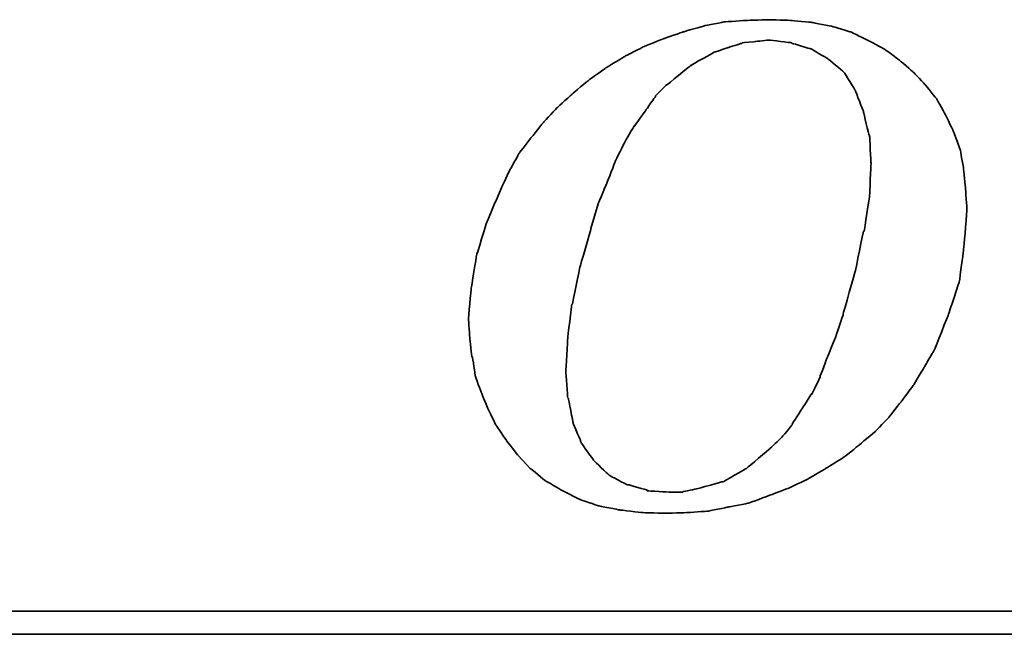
# Model space of a CAD drawing. Header units: millimetres. Extents: x 771 to 1030, y 218 to 303.
# Tile 36 of 54: x 966.68 to 973.11, y 240.22 to 244.24. Entities that reach past the tile are written whole.
import ezdxf

# ---------------------------------------------------------------- set-up
doc = ezdxf.new("R2010")
doc.units = ezdxf.units.MM
doc.header["$LTSCALE"] = 0.15
doc.layers.add('DIM', color=4, linetype='CONTINUOUS')
doc.layers.add('layer 1', color=7, linetype='CONTINUOUS')

# ---------------------------------------------------------------- blocks, each defined once
blk = doc.blocks.new('TBI MOTION logo(完整正式版)')
at = {"layer": 'layer 1', "color": 22, "lineweight": 35}
for points, knots in [([(-11.34375, -6.98375), (-11.34375, -6.98375), (-10.91375, -7.43875), (-10.91375, -7.43875), (-10.91375, -7.43875), (-10.91375, -7.43875), (-10.38625, -7.87125), (-10.38625, -7.87125), (-10.38625, -7.87125), (-10.38625, -7.87125), (-9.81125, -8.20375), (-9.81125, -8.20375), (-9.81125, -8.20375), (-9.81125, -8.20375), (-9.21125, -8.51875), (-9.21125, -8.51875), (-9.21125, -8.51875), (-9.21125, -8.51875), (-8.51625, -8.75875), (-8.51625, -8.75875), (-8.51625, -8.75875), (-8.51625, -8.75875), (-7.77125, -8.90375), (-7.77125, -8.90375), (-7.77125, -8.90375), (-7.77125, -8.90375), (-6.97875, -8.99875), (-6.97875, -8.99875), (-6.97875, -8.99875), (-6.97875, -8.99875), (-6.14125, -9.02375), (-6.14125, -9.02375), (-6.14125, -9.02375), (-6.14125, -9.02375), (-5.37125, -8.99875), (-5.37125, -8.99875), (-5.37125, -8.99875), (-5.37125, -8.99875), (-4.65375, -8.94875), (-4.65375, -8.94875), (-4.65375, -8.94875), (-4.65375, -8.94875), (-3.93375, -8.80625), (-3.93375, -8.80625), (-3.93375, -8.80625), (-3.93375, -8.80625), (-3.21375, -8.66375), (-3.21375, -8.66375), (-3.21375, -8.66375), (-3.21375, -8.66375), (-2.49375, -8.39875), (-2.49375, -8.39875), (-2.49375, -8.39875), (-2.49375, -8.39875), (-1.79875, -8.13375), (-1.79875, -8.13375), (-1.79875, -8.13375), (-1.79875, -8.13375), (-1.17375, -7.84375), (-1.17375, -7.84375), (-1.17375, -7.84375), (-1.17375, -7.84375), (-0.52375, -7.46375), (-0.52375, -7.46375), (-0.52375, -7.46375), (-0.52375, -7.46375), (0.10124, -7.07875), (0.10124, -7.07875), (0.10124, -7.07875), (0.10124, -7.07875), (0.67625, -6.62375), (0.67625, -6.62375), (0.67625, -6.62375), (0.67625, -6.62375), (1.24874, -6.14375), (1.24874, -6.14375), (1.24874, -6.14375), (1.24874, -6.14375), (1.72874, -5.64125), (1.72874, -5.64125), (1.72874, -5.64125), (1.72874, -5.64125), (2.18624, -5.06375), (2.18624, -5.06375), (2.18624, -5.06375), (2.18624, -5.06375), (2.61625, -4.48874), (2.61625, -4.48874), (2.61625, -4.48874), (2.61625, -4.48874), (3.00125, -3.83874), (3.00125, -3.83874), (3.00125, -3.83874), (3.00125, -3.83874), (3.36124, -3.21374), (3.36124, -3.21374), (3.36124, -3.21374), (3.36124, -3.21374), (3.84374, -1.99125), (3.84374, -1.99125), (3.84374, -1.99125), (3.84374, -1.99125), (4.22625, -0.81875), (4.22625, -0.81875), (4.22625, -0.81875), (4.22625, -0.81875), (4.39125, 0.45624), (4.39125, 0.45624), (4.39125, 0.45624), (4.39125, 0.45624), (4.48874, 1.70124), (4.48874, 1.70124), (4.48874, 1.70124), (4.48874, 1.70124), (4.43874, 2.44625), (4.43874, 2.44625), (4.43874, 2.44625), (4.43874, 2.44625), (4.36874, 3.14125), (4.36874, 3.14125), (4.36874, 3.14125), (4.36874, 3.14125), (4.25125, 3.81125), (4.25125, 3.81125), (4.25125, 3.81125), (4.25125, 3.81125), (4.03124, 4.41125), (4.03124, 4.41125), (4.03124, 4.41125), (4.03124, 4.41125), (3.74374, 5.01125), (3.74374, 5.01125), (3.74374, 5.01125), (3.74374, 5.01125), (3.43124, 5.58875), (3.43124, 5.58875), (3.43124, 5.58875), (3.43124, 5.58875), (3.02625, 6.09125), (3.02625, 6.09125), (3.02625, 6.09125), (3.02625, 6.09125), (2.59374, 6.54875), (2.59374, 6.54875), (2.59374, 6.54875), (2.59374, 6.54875), (2.09124, 6.98125), (2.09124, 6.98125), (2.09124, 6.98125), (2.09124, 6.98125), (1.56124, 7.36625), (1.56124, 7.36625), (1.56124, 7.36625), (1.56124, 7.36625), (0.98624, 7.67625), (0.98624, 7.67625), (0.98624, 7.67625), (0.98624, 7.67625), (0.38624, 7.96375), (0.38624, 7.96375), (0.38624, 7.96375), (0.38624, 7.96375), (-0.25875, 8.15625), (-0.25875, 8.15625), (-0.25875, 8.15625), (-0.25875, 8.15625), (-0.98125, 8.30125), (-0.98125, 8.30125), (-0.98125, 8.30125), (-0.98125, 8.30125), (-1.70124, 8.37125), (-1.70124, 8.37125), (-1.70124, 8.37125), (-1.70124, 8.37125), (-2.49375, 8.39624), (-2.49375, 8.39624), (-2.49375, 8.39624), (-2.49375, 8.39624), (-3.28625, 8.37125), (-3.28625, 8.37125), (-3.28625, 8.37125), (-3.28625, 8.37125), (-4.05125, 8.32125), (-4.05125, 8.32125), (-4.05125, 8.32125), (-4.05125, 8.32125), (-4.77375, 8.18125), (-4.77375, 8.18125), (-4.77375, 8.18125), (-4.77375, 8.18125), (-5.51625, 7.96375), (-5.51625, 7.96375), (-5.51625, 7.96375), (-5.51625, 7.96375), (-6.21125, 7.72625), (-6.21125, 7.72625), (-6.21125, 7.72625), (-6.21125, 7.72625), (-6.92875, 7.43625), (-6.92875, 7.43625), (-6.92875, 7.43625), (-6.92875, 7.43625), (-7.57875, 7.10125), (-7.57875, 7.10125), (-7.57875, 7.10125), (-7.57875, 7.10125), (-8.24875, 6.69125), (-8.24875, 6.69125), (-8.24875, 6.69125), (-8.24875, 6.69125), (-8.84875, 6.26125), (-8.84875, 6.26125), (-8.84875, 6.26125), (-8.84875, 6.26125), (-9.42625, 5.78125), (-9.42625, 5.78125), (-9.42625, 5.78125), (-9.42625, 5.78125), (-9.95375, 5.30125), (-9.95375, 5.30125), (-9.95375, 5.30125), (-9.95375, 5.30125), (-10.43375, 4.79624), (-10.43375, 4.79624), (-10.43375, 4.79624), (-10.43375, 4.79624), (-10.88875, 4.22125), (-10.88875, 4.22125), (-10.88875, 4.22125), (-10.88875, 4.22125), (-11.29875, 3.69375), (-11.29875, 3.69375), (-11.29875, 3.69375), (-11.29875, 3.69375), (-11.63375, 3.09125), (-11.63375, 3.09125), (-11.63375, 3.09125), (-11.63375, 3.09125), (-11.91875, 2.49625), (-11.91875, 2.49625), (-11.91875, 2.49625), (-11.91875, 2.49625), (-12.44875, 1.24625), (-12.44875, 1.24625), (-12.44875, 1.24625), (-12.44875, 1.24625), (-12.80875, 0.06874), (-12.80875, 0.06874), (-12.80875, 0.06874), (-12.80875, 0.06874), (-12.99875, -1.07875), (-12.99875, -1.07875), (-12.99875, -1.07875), (-12.99875, -1.07875), (-13.09375, -2.18375), (-13.09375, -2.18375), (-13.09375, -2.18375), (-13.09375, -2.18375), (-13.04875, -2.85375), (-13.04875, -2.85375), (-13.04875, -2.85375), (-13.04875, -2.85375), (-12.97375, -3.50375), (-12.97375, -3.50375), (-12.97375, -3.50375), (-12.97375, -3.50375), (-12.95375, -3.50375), (-12.95375, -3.50375), (-12.95375, -3.50375), (-12.95375, -3.50375), (-12.85375, -4.17375), (-12.85375, -4.17375), (-12.85375, -4.17375), (-12.85375, -4.17375), (-12.63875, -4.77624), (-12.63875, -4.77624), (-12.63875, -4.77624), (-12.63875, -4.77624), (-12.39875, -5.35125), (-12.39875, -5.35125), (-12.39875, -5.35125), (-12.39875, -5.35125), (-12.11375, -5.92875), (-12.11375, -5.92875), (-12.11375, -5.92875), (-12.11375, -5.92875), (-11.75375, -6.45375), (-11.75375, -6.45375), (-11.75375, -6.45375), (-11.75375, -6.45375), (-11.34375, -6.98375), (-11.34375, -6.98375)], [0, 0, 0, 0, 0.01369863, 0.01369863, 0.01369863, 0.01369864, 0.02739726, 0.02739726, 0.02739726, 0.02739727, 0.04109589, 0.04109589, 0.04109589, 0.0410959, 0.05479452, 0.05479452, 0.05479452, 0.05479453, 0.06849315, 0.06849315, 0.06849315, 0.06849316, 0.08219178, 0.08219178, 0.08219178, 0.08219179, 0.09589041, 0.09589041, 0.09589041, 0.09589042, 0.10958904, 0.10958904, 0.10958904, 0.10958905, 0.12328767, 0.12328767, 0.12328767, 0.12328768, 0.1369863, 0.1369863, 0.1369863, 0.13698631, 0.15068493, 0.15068493, 0.15068493, 0.15068494, 0.16438356, 0.16438356, 0.16438356, 0.16438357, 0.17808219, 0.17808219, 0.17808219, 0.1780822, 0.19178082, 0.19178082, 0.19178082, 0.19178083, 0.20547945, 0.20547945, 0.20547945, 0.20547946, 0.21917808, 0.21917808, 0.21917808, 0.21917809, 0.23287671, 0.23287671, 0.23287671, 0.23287672, 0.24657534, 0.24657534, 0.24657534, 0.24657535, 0.26027397, 0.26027397, 0.26027397, 0.26027398, 0.2739726, 0.2739726, 0.2739726, 0.27397261, 0.28767123, 0.28767123, 0.28767123, 0.28767124, 0.30136986, 0.30136986, 0.30136986, 0.30136987, 0.31506849, 0.31506849, 0.31506849, 0.3150685, 0.32876712, 0.32876712, 0.32876712, 0.32876713, 0.34246575, 0.34246575, 0.34246575, 0.34246576, 0.35616438, 0.35616438, 0.35616438, 0.35616439, 0.36986301, 0.36986301, 0.36986301, 0.36986302, 0.38356164, 0.38356164, 0.38356164, 0.38356165, 0.39726027, 0.39726027, 0.39726027, 0.39726028, 0.4109589, 0.4109589, 0.4109589, 0.41095891, 0.42465753, 0.42465753, 0.42465753, 0.42465754, 0.43835616, 0.43835616, 0.43835616, 0.43835617, 0.45205479, 0.45205479, 0.45205479, 0.4520548, 0.46575342, 0.46575342, 0.46575342, 0.46575343, 0.47945205, 0.47945205, 0.47945205, 0.47945206, 0.49315068, 0.49315068, 0.49315068, 0.49315069, 0.50684932, 0.50684932, 0.50684932, 0.50684933, 0.52054795, 0.52054795, 0.52054795, 0.52054796, 0.53424658, 0.53424658, 0.53424658, 0.53424659, 0.54794521, 0.54794521, 0.54794521, 0.54794522, 0.56164384, 0.56164384, 0.56164384, 0.56164385, 0.57534247, 0.57534247, 0.57534247, 0.57534248, 0.5890411, 0.5890411, 0.5890411, 0.58904111, 0.60273973, 0.60273973, 0.60273973, 0.60273974, 0.61643836, 0.61643836, 0.61643836, 0.61643837, 0.63013699, 0.63013699, 0.63013699, 0.630137, 0.64383562, 0.64383562, 0.64383562, 0.64383563, 0.65753425, 0.65753425, 0.65753425, 0.65753426, 0.67123288, 0.67123288, 0.67123288, 0.67123289, 0.68493151, 0.68493151, 0.68493151, 0.68493152, 0.69863014, 0.69863014, 0.69863014, 0.69863015, 0.71232877, 0.71232877, 0.71232877, 0.71232878, 0.7260274, 0.7260274, 0.7260274, 0.72602741, 0.73972603, 0.73972603, 0.73972603, 0.73972604, 0.75342466, 0.75342466, 0.75342466, 0.75342467, 0.76712329, 0.76712329, 0.76712329, 0.7671233, 0.78082192, 0.78082192, 0.78082192, 0.78082193, 0.79452055, 0.79452055, 0.79452055, 0.79452056, 0.80821918, 0.80821918, 0.80821918, 0.80821919, 0.82191781, 0.82191781, 0.82191781, 0.82191782, 0.83561644, 0.83561644, 0.83561644, 0.83561645, 0.84931507, 0.84931507, 0.84931507, 0.84931508, 0.8630137, 0.8630137, 0.8630137, 0.86301371, 0.87671233, 0.87671233, 0.87671233, 0.87671234, 0.89041096, 0.89041096, 0.89041096, 0.89041097, 0.90410959, 0.90410959, 0.90410959, 0.9041096, 0.91780822, 0.91780822, 0.91780822, 0.91780823, 0.93150685, 0.93150685, 0.93150685, 0.93150686, 0.94520548, 0.94520548, 0.94520548, 0.94520549, 0.95890411, 0.95890411, 0.95890411, 0.95890412, 0.97260274, 0.97260274, 0.97260274, 0.97260275, 0.98630137, 0.98630137, 0.98630137, 0.98630138, 1, 1, 1, 1]), ([(-8.77875, 1.03124), (-8.77875, 1.03124), (-8.51625, 1.89625), (-8.51625, 1.89625), (-8.51625, 1.89625), (-8.51625, 1.89625), (-8.20375, 2.66375), (-8.20375, 2.66375), (-8.20375, 2.66375), (-8.20375, 2.66375), (-7.91625, 3.38125), (-7.91625, 3.38125), (-7.91625, 3.38125), (-7.91625, 3.38125), (-7.91625, 3.40624), (-7.91625, 3.40624), (-7.91625, 3.40624), (-7.91625, 3.40624), (-7.57875, 4.07624), (-7.57875, 4.07624), (-7.57875, 4.07624), (-7.57875, 4.07624), (-7.24375, 4.65125), (-7.24375, 4.65125), (-7.24375, 4.65125), (-7.24375, 4.65125), (-7.21875, 4.65125), (-7.21875, 4.65125), (-7.21875, 4.65125), (-7.21875, 4.65125), (-7.21875, 4.67624), (-7.21875, 4.67624), (-7.21875, 4.67624), (-7.21875, 4.67624), (-6.83625, 5.20375), (-6.83625, 5.20375), (-6.83625, 5.20375), (-6.83625, 5.20375), (-6.49875, 5.68625), (-6.49875, 5.68625), (-6.49875, 5.68625), (-6.49875, 5.68625), (-6.49875, 5.70625), (-6.49875, 5.70625), (-6.49875, 5.70625), (-6.49875, 5.70625), (-6.11625, 6.09125), (-6.11625, 6.09125), (-6.11625, 6.09125), (-6.11625, 6.09125), (-6.09125, 6.09125), (-6.09125, 6.09125), (-6.09125, 6.09125), (-6.09125, 6.09125), (-5.27375, 6.76625), (-5.27375, 6.76625), (-5.27375, 6.76625), (-5.27375, 6.76625), (-5.24875, 6.76625), (-5.24875, 6.76625), (-5.24875, 6.76625), (-5.24875, 6.76625), (-5.24875, 6.78625), (-5.24875, 6.78625), (-5.24875, 6.78625), (-5.24875, 6.78625), (-4.38875, 7.26624), (-4.38875, 7.26624), (-4.38875, 7.26624), (-4.38875, 7.26624), (-4.36125, 7.26624), (-4.36125, 7.26624), (-4.36125, 7.26624), (-4.36125, 7.26624), (-3.93375, 7.41125), (-3.93375, 7.41125), (-3.93375, 7.41125), (-3.93375, 7.41125), (-3.47375, 7.55625), (-3.47375, 7.55625), (-3.47375, 7.55625), (-3.47375, 7.55625), (-3.45375, 7.55625), (-3.45375, 7.55625), (-3.45375, 7.55625), (-3.45375, 7.55625), (-3.42875, 7.58124), (-3.42875, 7.58124), (-3.42875, 7.58124), (-3.42875, 7.58124), (-2.97375, 7.62625), (-2.97375, 7.62625), (-2.97375, 7.62625), (-2.97375, 7.62625), (-2.49375, 7.67625), (-2.49375, 7.67625), (-2.49375, 7.67625), (-2.49375, 7.67625), (-2.46875, 7.67625), (-2.46875, 7.67625), (-2.46875, 7.67625), (-2.46875, 7.67625), (-1.70124, 7.58124), (-1.70124, 7.58124), (-1.70124, 7.58124), (-1.70124, 7.58124), (-1.67875, 7.55625), (-1.67875, 7.55625), (-1.67875, 7.55625), (-1.67875, 7.55625), (-1.65375, 7.55625), (-1.65375, 7.55625), (-1.65375, 7.55625), (-1.65375, 7.55625), (-1.03125, 7.36625), (-1.03125, 7.36625), (-1.03125, 7.36625), (-1.03125, 7.36625), (-1.00625, 7.36625), (-1.00625, 7.36625), (-1.00625, 7.36625), (-1.00625, 7.36625), (-0.43124, 7.02624), (-0.43124, 7.02624), (-0.43124, 7.02624), (-0.43124, 7.02624), (-0.40625, 7.00624), (-0.40625, 7.00624), (-0.40625, 7.00624), (-0.40625, 7.00624), (0.12124, 6.57124), (0.12124, 6.57124), (0.12124, 6.57124), (0.12124, 6.57124), (0.14624, 6.54875), (0.14624, 6.54875), (0.14624, 6.54875), (0.14624, 6.54875), (0.17124, 6.52375), (0.17124, 6.52375), (0.17124, 6.52375), (0.17124, 6.52375), (0.55625, 5.89875), (0.55625, 5.89875), (0.55625, 5.89875), (0.55625, 5.89875), (0.55625, 5.87625), (0.55625, 5.87625), (0.55625, 5.87625), (0.55625, 5.87625), (0.84124, 5.15625), (0.84124, 5.15625), (0.84124, 5.15625), (0.84124, 5.15625), (0.84124, 5.13125), (0.84124, 5.13125), (0.84124, 5.13125), (0.84124, 5.13125), (1.03624, 4.31875), (1.03624, 4.31875), (1.03624, 4.31875), (1.03624, 4.31875), (1.05624, 4.31875), (1.05624, 4.31875), (1.05624, 4.31875), (1.05624, 4.31875), (1.05624, 4.29125), (1.05624, 4.29125), (1.05624, 4.29125), (1.05624, 4.29125), (1.10625, 3.33125), (1.10625, 3.33125), (1.10625, 3.33125), (1.10625, 3.33125), (1.10625, 3.30875), (1.10625, 3.30875), (1.10625, 3.30875), (1.10625, 3.30875), (1.05624, 2.20624), (1.05624, 2.20624), (1.05624, 2.20624), (1.05624, 2.20624), (1.05624, 2.18124), (1.05624, 2.18124), (1.05624, 2.18124), (1.05624, 2.18124), (0.86624, 0.93624), (0.86624, 0.93624), (0.86624, 0.93624), (0.86624, 0.93624), (0.84124, 0.93624), (0.84124, 0.93624), (0.84124, 0.93624), (0.84124, 0.93624), (0.55625, -0.45874), (0.55625, -0.45874), (0.55625, -0.45874), (0.55625, -0.45874), (0.12124, -1.99125), (0.12124, -1.99125), (0.12124, -1.99125), (0.12124, -1.99125), (0.12124, -2.01874), (0.12124, -2.01874), (0.12124, -2.01874), (0.12124, -2.01874), (-0.13874, -2.78375), (-0.13874, -2.78375), (-0.13874, -2.78375), (-0.13874, -2.78375), (-0.43124, -3.50375), (-0.43124, -3.50375), (-0.43124, -3.50375), (-0.43124, -3.50375), (-0.69375, -4.19875), (-0.69375, -4.19875), (-0.69375, -4.19875), (-0.69375, -4.19875), (-0.69375, -4.22375), (-0.69375, -4.22375), (-0.69375, -4.22375), (-0.69375, -4.22375), (-0.98125, -4.82374), (-0.98125, -4.82374), (-0.98125, -4.82374), (-0.98125, -4.82374), (-1.00625, -4.82374), (-1.00625, -4.82374), (-1.00625, -4.82374), (-1.00625, -4.82374), (-1.33875, -5.35125), (-1.33875, -5.35125), (-1.33875, -5.35125), (-1.33875, -5.35125), (-1.67875, -5.87875), (-1.67875, -5.87875), (-1.67875, -5.87875), (-1.67875, -5.87875), (-1.67875, -5.90375), (-1.67875, -5.90375), (-1.67875, -5.90375), (-1.67875, -5.90375), (-2.05875, -6.35875), (-2.05875, -6.35875), (-2.05875, -6.35875), (-2.05875, -6.35875), (-2.08375, -6.38375), (-2.08375, -6.38375), (-2.08375, -6.38375), (-2.08375, -6.38375), (-2.46875, -6.74375), (-2.46875, -6.74375), (-2.46875, -6.74375), (-2.46875, -6.74375), (-3.25875, -7.41625), (-3.25875, -7.41625), (-3.25875, -7.41625), (-3.25875, -7.41625), (-3.28625, -7.43875), (-3.28625, -7.43875), (-3.28625, -7.43875), (-3.28625, -7.43875), (-4.12375, -7.91875), (-4.12375, -7.91875), (-4.12375, -7.91875), (-4.12375, -7.91875), (-4.14875, -7.91875), (-4.14875, -7.91875), (-4.14875, -7.91875), (-4.14875, -7.91875), (-4.17125, -7.91875), (-4.17125, -7.91875), (-4.17125, -7.91875), (-4.17125, -7.91875), (-5.03375, -8.15875), (-5.03375, -8.15875), (-5.03375, -8.15875), (-5.03375, -8.15875), (-5.51625, -8.25625), (-5.51625, -8.25625), (-5.51625, -8.25625), (-5.51625, -8.25625), (-5.54125, -8.27875), (-5.54125, -8.27875), (-5.54125, -8.27875), (-5.54125, -8.27875), (-5.56375, -8.27875), (-5.56375, -8.27875), (-5.56375, -8.27875), (-5.56375, -8.27875), (-5.99625, -8.27875), (-5.99625, -8.27875), (-5.99625, -8.27875), (-5.99625, -8.27875), (-6.76375, -8.23125), (-6.76375, -8.23125), (-6.76375, -8.23125), (-6.76375, -8.23125), (-6.78875, -8.23125), (-6.78875, -8.23125), (-6.78875, -8.23125), (-6.78875, -8.23125), (-6.78875, -8.20375), (-6.78875, -8.20375), (-6.78875, -8.20375), (-6.78875, -8.20375), (-7.45875, -8.01375), (-7.45875, -8.01375), (-7.45875, -8.01375), (-7.45875, -8.01375), (-7.48375, -8.01375), (-7.48375, -8.01375), (-7.48375, -8.01375), (-7.48375, -8.01375), (-7.50875, -8.01375), (-7.50875, -8.01375), (-7.50875, -8.01375), (-7.50875, -8.01375), (-8.13125, -7.67875), (-8.13125, -7.67875), (-8.13125, -7.67875), (-8.13125, -7.67875), (-8.15625, -7.65375), (-8.15625, -7.65375), (-8.15625, -7.65375), (-8.15625, -7.65375), (-8.65875, -7.17375), (-8.65875, -7.17375), (-8.65875, -7.17375), (-8.65875, -7.17375), (-8.68375, -7.14875), (-8.68375, -7.14875), (-8.68375, -7.14875), (-8.68375, -7.14875), (-9.08875, -6.57375), (-9.08875, -6.57375), (-9.08875, -6.57375), (-9.08875, -6.57375), (-9.11375, -6.54875), (-9.11375, -6.54875), (-9.11375, -6.54875), (-9.11375, -6.54875), (-9.11375, -6.52875), (-9.11375, -6.52875), (-9.11375, -6.52875), (-9.11375, -6.52875), (-9.40375, -5.85375), (-9.40375, -5.85375), (-9.40375, -5.85375), (-9.40375, -5.85375), (-9.40375, -5.82875), (-9.40375, -5.82875), (-9.40375, -5.82875), (-9.40375, -5.82875), (-9.56875, -4.96875), (-9.56875, -4.96875), (-9.56875, -4.96875), (-9.56875, -4.96875), (-9.59375, -4.94375), (-9.59375, -4.94375), (-9.59375, -4.94375), (-9.59375, -4.94375), (-9.66375, -4.03375), (-9.66375, -4.03375), (-9.66375, -4.03375), (-9.66375, -4.03375), (-9.66375, -4.00875), (-9.66375, -4.00875), (-9.66375, -4.00875), (-9.66375, -4.00875), (-9.59375, -2.85375), (-9.59375, -2.85375), (-9.59375, -2.85375), (-9.59375, -2.85375), (-9.45125, -1.65875), (-9.45125, -1.65875), (-9.45125, -1.65875), (-9.45125, -1.65875), (-9.42625, -1.63375), (-9.42625, -1.63375), (-9.42625, -1.63375), (-9.42625, -1.63375), (-9.16125, -0.33875), (-9.16125, -0.33875), (-9.16125, -0.33875), (-9.16125, -0.33875), (-8.77875, 1.00624), (-8.77875, 1.00624), (-8.77875, 1.00624), (-8.77875, 1.00624), (-8.77875, 1.03124), (-8.77875, 1.03124)], [0, 0, 0, 0, 0.01020408, 0.01020408, 0.01020408, 0.01020409, 0.02040816, 0.02040816, 0.02040816, 0.02040817, 0.03061224, 0.03061224, 0.03061224, 0.03061225, 0.04081633, 0.04081633, 0.04081633, 0.04081634, 0.05102041, 0.05102041, 0.05102041, 0.05102042, 0.06122449, 0.06122449, 0.06122449, 0.0612245, 0.07142857, 0.07142857, 0.07142857, 0.07142858, 0.08163265, 0.08163265, 0.08163265, 0.08163266, 0.09183673, 0.09183673, 0.09183673, 0.09183674, 0.10204082, 0.10204082, 0.10204082, 0.10204083, 0.1122449, 0.1122449, 0.1122449, 0.11224491, 0.12244898, 0.12244898, 0.12244898, 0.12244899, 0.13265306, 0.13265306, 0.13265306, 0.13265307, 0.14285714, 0.14285714, 0.14285714, 0.14285715, 0.15306122, 0.15306122, 0.15306122, 0.15306123, 0.16326531, 0.16326531, 0.16326531, 0.16326532, 0.17346939, 0.17346939, 0.17346939, 0.1734694, 0.18367347, 0.18367347, 0.18367347, 0.18367348, 0.19387755, 0.19387755, 0.19387755, 0.19387756, 0.20408163, 0.20408163, 0.20408163, 0.20408164, 0.21428571, 0.21428571, 0.21428571, 0.21428572, 0.2244898, 0.2244898, 0.2244898, 0.22448981, 0.23469388, 0.23469388, 0.23469388, 0.23469389, 0.24489796, 0.24489796, 0.24489796, 0.24489797, 0.25510204, 0.25510204, 0.25510204, 0.25510205, 0.26530612, 0.26530612, 0.26530612, 0.26530613, 0.2755102, 0.2755102, 0.2755102, 0.27551021, 0.28571429, 0.28571429, 0.28571429, 0.2857143, 0.29591837, 0.29591837, 0.29591837, 0.29591838, 0.30612245, 0.30612245, 0.30612245, 0.30612246, 0.31632653, 0.31632653, 0.31632653, 0.31632654, 0.32653061, 0.32653061, 0.32653061, 0.32653062, 0.33673469, 0.33673469, 0.33673469, 0.3367347, 0.34693878, 0.34693878, 0.34693878, 0.34693879, 0.35714286, 0.35714286, 0.35714286, 0.35714287, 0.36734694, 0.36734694, 0.36734694, 0.36734695, 0.37755102, 0.37755102, 0.37755102, 0.37755103, 0.3877551, 0.3877551, 0.3877551, 0.38775511, 0.39795918, 0.39795918, 0.39795918, 0.39795919, 0.40816327, 0.40816327, 0.40816327, 0.40816328, 0.41836735, 0.41836735, 0.41836735, 0.41836736, 0.42857143, 0.42857143, 0.42857143, 0.42857144, 0.43877551, 0.43877551, 0.43877551, 0.43877552, 0.44897959, 0.44897959, 0.44897959, 0.4489796, 0.45918367, 0.45918367, 0.45918367, 0.45918368, 0.46938776, 0.46938776, 0.46938776, 0.46938777, 0.47959184, 0.47959184, 0.47959184, 0.47959185, 0.48979592, 0.48979592, 0.48979592, 0.48979593, 0.5, 0.5, 0.5, 0.50000001, 0.51020408, 0.51020408, 0.51020408, 0.51020409, 0.52040816, 0.52040816, 0.52040816, 0.52040817, 0.53061224, 0.53061224, 0.53061224, 0.53061225, 0.54081633, 0.54081633, 0.54081633, 0.54081634, 0.55102041, 0.55102041, 0.55102041, 0.55102042, 0.56122449, 0.56122449, 0.56122449, 0.5612245, 0.57142857, 0.57142857, 0.57142857, 0.57142858, 0.58163265, 0.58163265, 0.58163265, 0.58163266, 0.59183673, 0.59183673, 0.59183673, 0.59183674, 0.60204082, 0.60204082, 0.60204082, 0.60204083, 0.6122449, 0.6122449, 0.6122449, 0.61224491, 0.62244898, 0.62244898, 0.62244898, 0.62244899, 0.63265306, 0.63265306, 0.63265306, 0.63265307, 0.64285714, 0.64285714, 0.64285714, 0.64285715, 0.65306122, 0.65306122, 0.65306122, 0.65306123, 0.66326531, 0.66326531, 0.66326531, 0.66326532, 0.67346939, 0.67346939, 0.67346939, 0.6734694, 0.68367347, 0.68367347, 0.68367347, 0.68367348, 0.69387755, 0.69387755, 0.69387755, 0.69387756, 0.70408163, 0.70408163, 0.70408163, 0.70408164, 0.71428571, 0.71428571, 0.71428571, 0.71428572, 0.7244898, 0.7244898, 0.7244898, 0.72448981, 0.73469388, 0.73469388, 0.73469388, 0.73469389, 0.74489796, 0.74489796, 0.74489796, 0.74489797, 0.75510204, 0.75510204, 0.75510204, 0.75510205, 0.76530612, 0.76530612, 0.76530612, 0.76530613, 0.7755102, 0.7755102, 0.7755102, 0.77551021, 0.78571429, 0.78571429, 0.78571429, 0.7857143, 0.79591837, 0.79591837, 0.79591837, 0.79591838, 0.80612245, 0.80612245, 0.80612245, 0.80612246, 0.81632653, 0.81632653, 0.81632653, 0.81632654, 0.82653061, 0.82653061, 0.82653061, 0.82653062, 0.83673469, 0.83673469, 0.83673469, 0.8367347, 0.84693878, 0.84693878, 0.84693878, 0.84693879, 0.85714286, 0.85714286, 0.85714286, 0.85714287, 0.86734694, 0.86734694, 0.86734694, 0.86734695, 0.87755102, 0.87755102, 0.87755102, 0.87755103, 0.8877551, 0.8877551, 0.8877551, 0.88775511, 0.89795918, 0.89795918, 0.89795918, 0.89795919, 0.90816327, 0.90816327, 0.90816327, 0.90816328, 0.91836735, 0.91836735, 0.91836735, 0.91836736, 0.92857143, 0.92857143, 0.92857143, 0.92857144, 0.93877551, 0.93877551, 0.93877551, 0.93877552, 0.94897959, 0.94897959, 0.94897959, 0.9489796, 0.95918367, 0.95918367, 0.95918367, 0.95918368, 0.96938776, 0.96938776, 0.96938776, 0.96938777, 0.97959184, 0.97959184, 0.97959184, 0.97959185, 0.98979592, 0.98979592, 0.98979592, 0.98979593, 1, 1, 1, 1]), ([(75.90875, -9.47875), (75.90875, -9.47875), (75.90875, -12.28625), (75.90875, -12.28625), (75.90875, -12.28625), (75.90875, -12.28625), (75.90875, -12.47875), (75.90875, -12.47875), (75.90875, -12.47875), (75.90875, -12.47875), (75.71625, -12.47875), (75.71625, -12.47875), (75.71625, -12.47875), (75.71625, -12.47875), (-88.32875, -12.47875), (-88.32875, -12.47875), (-88.32875, -12.47875), (-88.32875, -12.47875), (-88.32875, -13.29375), (-88.32875, -13.29375), (-88.32875, -13.29375), (-88.32875, -13.29375), (82.89125, -13.29375), (82.89125, -13.29375), (82.89125, -13.29375), (82.89125, -13.29375), (75.90875, -9.47875), (75.90875, -9.47875)], [0, 0, 0, 0, 0.14285714, 0.14285714, 0.14285714, 0.14285715, 0.28571429, 0.28571429, 0.28571429, 0.2857143, 0.42857143, 0.42857143, 0.42857143, 0.42857144, 0.57142857, 0.57142857, 0.57142857, 0.57142858, 0.71428571, 0.71428571, 0.71428571, 0.71428572, 0.85714286, 0.85714286, 0.85714286, 0.85714287, 1, 1, 1, 1])]:
    blk.add_open_spline(points, degree=3, knots=knots, dxfattribs=at)

msp = doc.modelspace()

# ---------------------------------------------------------------- block references
at = {"layer": 'DIM', "color": 0, "xscale": 0.1852549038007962, "yscale": 0.1852549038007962, "zscale": 0.1852549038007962}
msp.add_blockref('TBI MOTION logo(完整正式版)', (972.0368, 242.6807), dxfattribs=at)

doc.saveas('drawing.dxf')
